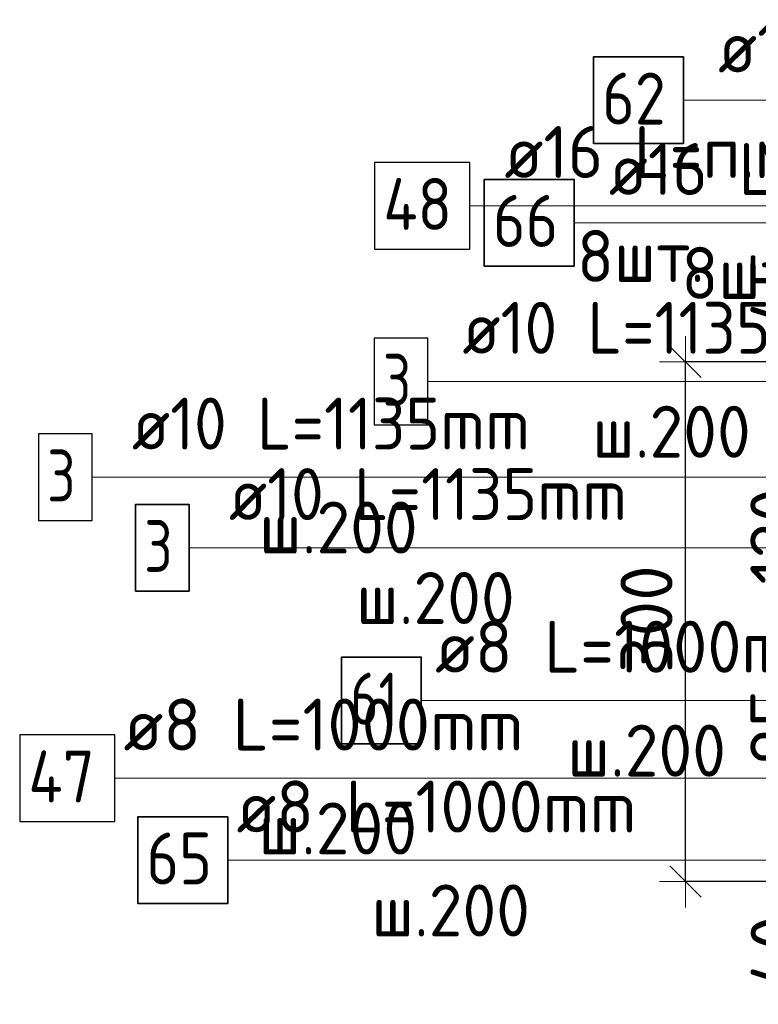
# Model space of a CAD drawing. Header units: metres. Extents: x -38 to 97, y -15 to 21.
# Tile 91 of 184: x 71.621 to 72.048, y 6.261 to 6.83. Entities that reach past the tile are written whole.
import ezdxf

# ---------------------------------------------------------------- set-up
doc = ezdxf.new("R2010")
doc.units = ezdxf.units.M
doc.header["$PDMODE"] = 65
for name, color, linetype, lineweight in [('XR$3$Арм.стержн. Арматура края', 96, 'Continuous', 35), ('XR$3$Арм.стержн. Хомут', 240, 'Continuous', 35), ('XR$3$Арм.стержн.горизонт. 1', 180, 'Continuous', 35), ('XR$4$Арм.стержн. Арматура края', 96, 'Continuous', 35), ('XR$4$Арм.стержн. Хомут', 240, 'Continuous', 35), ('XR$4$Арм.стержн.горизонт. 1', 180, 'Continuous', 35), ('XR$6$Арм.стержн. Арматура края', 96, 'Continuous', 35), ('XR$6$Арм.стержн. Хомут', 240, 'Continuous', 35), ('XR$6$Арм.стержн.горизонт. 1', 180, 'Continuous', 35), ('XR$6$Размерная линия (1)', 7, 'Continuous', 13)]:
    doc.layers.add(name, color=color, linetype=linetype, lineweight=lineweight)
doc.styles.add('ISOCPEUR', font='txt')
doc.dimstyles.new('DIMSTYLE_12', dxfattribs={"dimtxt": 0.03, "dimasz": 0.03, "dimexe": 0, "dimexo": 0, "dimgap": 0.015, "dimtad": 2, "dimdec": 0, "dimlfac": 1000, "dimrnd": 1, "dimzin": 12, "dimdsep": 46, "dimtxsty": 'ISOCPEUR', "dimblk1": 'ALL_ML_STRICH', "dimblk2": 'ALL_ML_STRICH', "dimsah": 1, "dimcen": 0, "dimclrd": 7, "dimclre": 256, "dimclrt": 7, "dimadec": 0, "dimazin": 0, "dimtfac": 1, "dimtdec": 0, "dimtix": 1, "dimtmove": 2, "dimatfit": 3, "dimfxl": 0, "dimtzin": 0, "dimlwd": 0, "dimlwe": -3, "dimarcsym": 0})
doc.dimstyles.new('DIMSTYLE_14', dxfattribs={"dimtxt": 0.03, "dimasz": 0.03, "dimexe": 0, "dimexo": 0, "dimgap": 0.015, "dimtad": 2, "dimdec": 0, "dimlfac": 1000, "dimrnd": 1, "dimzin": 12, "dimdsep": 46, "dimtxsty": 'ISOCPEUR', "dimblk1": 'ALL_ML_STRICH', "dimblk2": 'ALL_ML_STRICH', "dimsah": 1, "dimcen": 0, "dimclrd": 7, "dimclre": 256, "dimclrt": 7, "dimadec": 0, "dimazin": 0, "dimtfac": 1, "dimtdec": 0, "dimtix": 1, "dimtmove": 2, "dimatfit": 3, "dimfxl": 0, "dimtvp": 1.2, "dimtzin": 0, "dimlwd": 0, "dimlwe": -3, "dimarcsym": 0})

# ---------------------------------------------------------------- blocks, each defined once
blk = doc.blocks.new('ALL_ML_STRICH')
at = {"color": 0, "linetype": 'ByBlock', "lineweight": -2}
for p, q in [((0, -0.5), (0, 0.5)), ((-0.3, -0.3), (0.3, 0.3)), ((-1, 0), (0.5, 0))]:
    blk.add_line(p, q, dxfattribs=at)
blk = doc.blocks.new('*D723')
at = {"layer": 'DEFPOINTS', "color": 7, "linetype": 'Continuous', "lineweight": 13, "transparency": 33554687}
for p in [(72.1258, 6.63192), (72.00546, 6.33192), (72.12577, 6.33192)]:
    blk.add_point(p, dxfattribs=at)
at = {"layer": 'XR$6$Размерная линия (1)', "color": 9, "linetype": 'Continuous', "lineweight": -2, "true_color": 0xc7c7c7, "transparency": 33554687}
for p, q in [((72.1058, 6.63192), (72.00546, 6.63192)), ((72.10577, 6.33192), (72.00546, 6.33192))]:
    blk.add_line(p, q, dxfattribs=at)
at = {"layer": 'XR$6$Размерная линия (1)', "color": 7, "linetype": 'Continuous', "lineweight": -2, "transparency": 33554687}
blk.add_line((72.00546, 6.33192), (72.00546, 6.63192), dxfattribs=at)
at = {"layer": 'XR$6$Размерная линия (1)', "color": 7, "linetype": 'Continuous', "lineweight": 13, "transparency": 33554687, "xscale": 0.03, "yscale": 0.03, "zscale": 0.03}
for p, rotation in [((72.00546, 6.63192), 90), ((72.00546, 6.33192), 270)]:
    blk.add_blockref('ALL_ML_STRICH', p, dxfattribs=dict(at, rotation=rotation))
at = {"layer": 'XR$6$Размерная линия (1)', "color": 7, "linetype": 'Continuous', "lineweight": 13, "transparency": 33554687, "insert": (71.98296, 6.48342), "char_height": 0.03, "width": 0.09, "attachment_point": 5, "rotation": 90, "style": 'ISOCPEUR'}
blk.add_mtext('\\A1;{300}', dxfattribs=at)
blk = doc.blocks.new('*D827')
at = {"layer": 'DEFPOINTS', "color": 7, "linetype": 'Continuous', "lineweight": 13, "transparency": 33554687}
for p in [(72.16573, 6.37192), (72.08046, 6.33192), (72.12577, 6.33192)]:
    blk.add_point(p, dxfattribs=at)
at = {"layer": 'XR$6$Размерная линия (1)', "color": 9, "linetype": 'Continuous', "lineweight": -2, "true_color": 0xc7c7c7, "transparency": 33554687}
for p, q in [((72.14573, 6.37192), (72.08046, 6.37192)), ((72.10577, 6.33192), (72.08046, 6.33192))]:
    blk.add_line(p, q, dxfattribs=at)
at = {"layer": 'XR$6$Размерная линия (1)', "color": 7, "linetype": 'Continuous', "lineweight": -2, "transparency": 33554687}
blk.add_line((72.08046, 6.33192), (72.08046, 6.37192), dxfattribs=at)
at = {"layer": 'XR$6$Размерная линия (1)', "color": 7, "linetype": 'Continuous', "lineweight": 13, "transparency": 33554687, "xscale": 0.03, "yscale": 0.03, "zscale": 0.03}
for p, rotation in [((72.08046, 6.37192), 90), ((72.08046, 6.33192), 270)]:
    blk.add_blockref('ALL_ML_STRICH', p, dxfattribs=dict(at, rotation=rotation))
at = {"layer": 'XR$6$Размерная линия (1)', "color": 7, "linetype": 'Continuous', "lineweight": 13, "transparency": 33554687, "insert": (72.05817, 6.29102), "char_height": 0.03, "width": 0.06, "attachment_point": 5, "rotation": 90, "style": 'ISOCPEUR'}
blk.add_mtext('\\A1;{40}', dxfattribs=at)
blk = doc.blocks.new('*D828')
at = {"layer": 'DEFPOINTS', "color": 7, "linetype": 'Continuous', "lineweight": 13, "transparency": 33554687}
for p in [(72.16573, 6.46692), (72.08046, 6.37192), (72.16573, 6.37192)]:
    blk.add_point(p, dxfattribs=at)
at = {"layer": 'XR$6$Размерная линия (1)', "color": 9, "linetype": 'Continuous', "lineweight": -2, "true_color": 0xc7c7c7, "transparency": 33554687}
for p, q in [((72.14573, 6.46692), (72.08046, 6.46692)), ((72.14573, 6.37192), (72.08046, 6.37192))]:
    blk.add_line(p, q, dxfattribs=at)
at = {"layer": 'XR$6$Размерная линия (1)', "color": 7, "linetype": 'Continuous', "lineweight": -2, "transparency": 33554687}
blk.add_line((72.08046, 6.37192), (72.08046, 6.46692), dxfattribs=at)
at = {"layer": 'XR$6$Размерная линия (1)', "color": 7, "linetype": 'Continuous', "lineweight": 13, "transparency": 33554687, "xscale": 0.03, "yscale": 0.03, "zscale": 0.03}
for p, rotation in [((72.08046, 6.46692), 90), ((72.08046, 6.37192), 270)]:
    blk.add_blockref('ALL_ML_STRICH', p, dxfattribs=dict(at, rotation=rotation))
at = {"layer": 'XR$6$Размерная линия (1)', "color": 7, "linetype": 'Continuous', "lineweight": 13, "transparency": 33554687, "insert": (72.05796, 6.42092), "char_height": 0.03, "width": 0.06, "attachment_point": 5, "rotation": 90, "style": 'ISOCPEUR'}
blk.add_mtext('\\A1;{95}', dxfattribs=at)
blk = doc.blocks.new('*D829')
at = {"layer": 'DEFPOINTS', "color": 7, "linetype": 'Continuous', "lineweight": 13, "transparency": 33554687}
for p in [(72.16577, 6.58692), (72.08046, 6.46692), (72.16573, 6.46692)]:
    blk.add_point(p, dxfattribs=at)
at = {"layer": 'XR$6$Размерная линия (1)', "color": 9, "linetype": 'Continuous', "lineweight": -2, "true_color": 0xc7c7c7, "transparency": 33554687}
for p, q in [((72.14577, 6.58692), (72.08046, 6.58692)), ((72.14573, 6.46692), (72.08046, 6.46692))]:
    blk.add_line(p, q, dxfattribs=at)
at = {"layer": 'XR$6$Размерная линия (1)', "color": 7, "linetype": 'Continuous', "lineweight": -2, "transparency": 33554687}
blk.add_line((72.08046, 6.46692), (72.08046, 6.58692), dxfattribs=at)
at = {"layer": 'XR$6$Размерная линия (1)', "color": 7, "linetype": 'Continuous', "lineweight": 13, "transparency": 33554687, "xscale": 0.03, "yscale": 0.03, "zscale": 0.03}
for p, rotation in [((72.08046, 6.58692), 90), ((72.08046, 6.46692), 270)]:
    blk.add_blockref('ALL_ML_STRICH', p, dxfattribs=dict(at, rotation=rotation))
at = {"layer": 'XR$6$Размерная линия (1)', "color": 7, "linetype": 'Continuous', "lineweight": 13, "transparency": 33554687, "insert": (72.05796, 6.53142), "char_height": 0.03, "width": 0.09, "attachment_point": 5, "rotation": 90, "style": 'ISOCPEUR'}
blk.add_mtext('\\A1;{120}', dxfattribs=at)
blk = doc.blocks.new('*D830')
at = {"layer": 'DEFPOINTS', "color": 7, "linetype": 'Continuous', "lineweight": 13, "transparency": 33554687}
for p in [(72.12577, 6.63192), (72.08046, 6.58692), (72.16577, 6.58692)]:
    blk.add_point(p, dxfattribs=at)
at = {"layer": 'XR$6$Размерная линия (1)', "color": 9, "linetype": 'Continuous', "lineweight": -2, "true_color": 0xc7c7c7, "transparency": 33554687}
for p, q in [((72.10577, 6.63192), (72.08046, 6.63192)), ((72.14577, 6.58692), (72.08046, 6.58692))]:
    blk.add_line(p, q, dxfattribs=at)
at = {"layer": 'XR$6$Размерная линия (1)', "color": 7, "linetype": 'Continuous', "lineweight": -2, "transparency": 33554687}
blk.add_line((72.08046, 6.58692), (72.08046, 6.63192), dxfattribs=at)
at = {"layer": 'XR$6$Размерная линия (1)', "color": 7, "linetype": 'Continuous', "lineweight": 13, "transparency": 33554687, "xscale": 0.03, "yscale": 0.03, "zscale": 0.03}
for p, rotation in [((72.08046, 6.63192), 90), ((72.08046, 6.58692), 270)]:
    blk.add_blockref('ALL_ML_STRICH', p, dxfattribs=dict(at, rotation=rotation))
at = {"layer": 'XR$6$Размерная линия (1)', "color": 7, "linetype": 'Continuous', "lineweight": 13, "transparency": 33554687, "insert": (72.05806, 6.67421), "char_height": 0.03, "width": 0.06, "attachment_point": 5, "rotation": 90, "style": 'ISOCPEUR'}
blk.add_mtext('\\A1;{45}', dxfattribs=at)

msp = doc.modelspace()

# ---------------------------------------------------------------- linework, layer by layer
at = {"layer": 'XR$3$Арм.стержн. Арматура края', "color": 7, "linetype": 'Continuous', "lineweight": 13, "transparency": 33554687}
msp.add_line((71.85659, 6.62065), (72.16359, 6.62065), dxfattribs=at)
at = {"layer": 'XR$3$Арм.стержн. Арматура края', "color": 7, "linetype": 'Continuous', "lineweight": 25, "transparency": 33554687}
msp.add_lwpolyline([(71.82559, 6.59565), (71.85659, 6.59565), (71.85659, 6.64565), (71.82559, 6.64565), (71.82559, 6.59565)], dxfattribs=at)
at = {"layer": 'XR$3$Арм.стержн. Хомут', "color": 7, "linetype": 'Continuous', "lineweight": 13, "transparency": 33554687}
msp.add_line((71.85279, 6.43651), (72.13879, 6.43651), dxfattribs=at)
at = {"layer": 'XR$3$Арм.стержн. Хомут', "color": 7, "linetype": 'Continuous', "lineweight": 35, "transparency": 33554687}
msp.add_lwpolyline([(71.80679, 6.41151), (71.85279, 6.41151), (71.85279, 6.46151), (71.80679, 6.46151), (71.80679, 6.41151)], dxfattribs=at)
at = {"layer": 'XR$3$Арм.стержн.горизонт. 1', "color": 7, "linetype": 'Continuous', "lineweight": 13, "transparency": 33554687}
msp.add_line((72.00431, 6.78305), (72.23031, 6.78305), dxfattribs=at)
at = {"layer": 'XR$3$Арм.стержн.горизонт. 1', "color": 7, "linetype": 'Continuous', "lineweight": 35, "transparency": 33554687}
msp.add_lwpolyline([(71.95231, 6.75805), (72.00431, 6.75805), (72.00431, 6.80805), (71.95231, 6.80805), (71.95231, 6.75805)], dxfattribs=at)
at = {"layer": 'XR$4$Арм.стержн. Арматура края', "color": 7, "linetype": 'Continuous', "lineweight": 13, "transparency": 33554687}
for p, q in [((71.71872, 6.52464), (72.02872, 6.52464)), ((72.02872, 6.52464), (72.24432, 6.52464))]:
    msp.add_line(p, q, dxfattribs=at)
at = {"layer": 'XR$4$Арм.стержн. Арматура края', "color": 7, "linetype": 'Continuous', "lineweight": 35, "transparency": 33554687}
msp.add_lwpolyline([(71.68772, 6.49964), (71.71872, 6.49964), (71.71872, 6.54964), (71.68772, 6.54964), (71.68772, 6.49964)], dxfattribs=at)
at = {"layer": 'XR$4$Арм.стержн. Хомут', "color": 7, "linetype": 'Continuous', "lineweight": 13, "transparency": 33554687}
for p, q in [((71.74104, 6.34423), (72.02404, 6.34423)), ((72.02404, 6.34423), (72.24328, 6.34423))]:
    msp.add_line(p, q, dxfattribs=at)
at = {"layer": 'XR$4$Арм.стержн. Хомут', "color": 7, "linetype": 'Continuous', "lineweight": 35, "transparency": 33554687}
msp.add_lwpolyline([(71.68904, 6.31923), (71.74104, 6.31923), (71.74104, 6.36923), (71.68904, 6.36923), (71.68904, 6.31923)], dxfattribs=at)
at = {"layer": 'XR$4$Арм.стержн.горизонт. 1', "color": 7, "linetype": 'Continuous', "lineweight": 13, "transparency": 33554687}
msp.add_line((71.9412, 6.71235), (72.1672, 6.71235), dxfattribs=at)
at = {"layer": 'XR$4$Арм.стержн.горизонт. 1', "color": 7, "linetype": 'Continuous', "lineweight": 35, "transparency": 33554687}
msp.add_lwpolyline([(71.8892, 6.68735), (71.9412, 6.68735), (71.9412, 6.73735), (71.8892, 6.73735), (71.8892, 6.68735)], dxfattribs=at)
at = {"layer": 'XR$6$Арм.стержн. Арматура края', "color": 7, "linetype": 'Continuous', "lineweight": 13, "transparency": 33554687}
for p, q in [((71.66267, 6.56535), (71.97267, 6.56535)), ((71.97267, 6.56535), (72.15577, 6.56535))]:
    msp.add_line(p, q, dxfattribs=at)
at = {"layer": 'XR$6$Арм.стержн. Арматура края', "color": 7, "linetype": 'Continuous', "lineweight": 25, "transparency": 33554687}
msp.add_lwpolyline([(71.63167, 6.54035), (71.66267, 6.54035), (71.66267, 6.59035), (71.63167, 6.59035), (71.63167, 6.54035)], dxfattribs=at)
at = {"layer": 'XR$6$Арм.стержн. Хомут', "color": 7, "linetype": 'Continuous', "lineweight": 13, "transparency": 33554687}
for p, q in [((71.6758, 6.39157), (71.9588, 6.39157)), ((71.9588, 6.39157), (72.15473, 6.39157))]:
    msp.add_line(p, q, dxfattribs=at)
at = {"layer": 'XR$6$Арм.стержн. Хомут', "color": 7, "linetype": 'Continuous', "lineweight": 25, "transparency": 33554687}
msp.add_lwpolyline([(71.6208, 6.36657), (71.6758, 6.36657), (71.6758, 6.41657), (71.6208, 6.41657), (71.6208, 6.36657)], dxfattribs=at)
at = {"layer": 'XR$6$Арм.стержн.горизонт. 1', "color": 7, "linetype": 'Continuous', "lineweight": 13, "transparency": 33554687}
msp.add_line((71.88085, 6.72215), (72.10685, 6.72215), dxfattribs=at)
at = {"layer": 'XR$6$Арм.стержн.горизонт. 1', "color": 7, "linetype": 'Continuous', "lineweight": 25, "transparency": 33554687}
msp.add_lwpolyline([(71.82585, 6.69715), (71.88085, 6.69715), (71.88085, 6.74715), (71.82585, 6.74715), (71.82585, 6.69715)], dxfattribs=at)

# ---------------------------------------------------------------- texts
at = {"layer": 'XR$3$Арм.стержн. Арматура края', "color": 7, "linetype": 'Continuous', "lineweight": 25, "transparency": 33554687, "char_height": 0.03, "attachment_point": 7, "style": 'ISOCPEUR'}
for s, insert, width in [('\\W0.92;ø10 L=1135mm ', (71.87659, 6.63665), 0.2806692), ('\\W0.78;3', (71.83059, 6.60665), 0.0326407), ('\\W0.95;ш.200 ', (71.95159, 6.57665), 0.1311997)]:
    msp.add_mtext(s, dxfattribs=dict(at, insert=insert, width=width))
at = {"layer": 'XR$3$Арм.стержн. Хомут', "color": 7, "linetype": 'Continuous', "lineweight": 25, "transparency": 33554687, "char_height": 0.03, "attachment_point": 7, "style": 'ISOCPEUR'}
for s, insert, width in [('\\W0.96;ø8 L=1000mm ', (71.86079, 6.45251), 0.2722218), ('\\W0.75;61', (71.81179, 6.42251), 0.0472281), ('\\W0.95;ш.200 ', (71.93729, 6.39251), 0.1311995)]:
    msp.add_mtext(s, dxfattribs=dict(at, insert=insert, width=width))
at = {"layer": 'XR$3$Арм.стержн.горизонт. 1', "color": 7, "linetype": 'Continuous', "lineweight": 25, "transparency": 33554687, "char_height": 0.03, "attachment_point": 7, "style": 'ISOCPEUR'}
for s, insert, width in [('\\W0.94;ø16 L=п.м.', (72.02431, 6.79905), 0.199983), ('\\W0.87;62', (71.95731, 6.76905), 0.0550811)]:
    msp.add_mtext(s, dxfattribs=dict(at, insert=insert, width=width))
at = {"layer": 'XR$4$Арм.стержн. Арматура края', "color": 7, "linetype": 'Continuous', "lineweight": 25, "transparency": 33554687, "char_height": 0.03, "attachment_point": 7, "style": 'ISOCPEUR'}
for s, insert, width in [('\\W0.92;ø10 L=1135mm ', (71.74172, 6.54064), 0.2806692), ('\\W0.78;3', (71.69272, 6.51064), 0.0326407), ('\\W0.95;ш.200 ', (71.81522, 6.48064), 0.1311995)]:
    msp.add_mtext(s, dxfattribs=dict(at, insert=insert, width=width))
at = {"layer": 'XR$4$Арм.стержн. Хомут', "color": 7, "linetype": 'Continuous', "lineweight": 25, "transparency": 33554687, "char_height": 0.03, "attachment_point": 7, "style": 'ISOCPEUR'}
for s, insert, width in [('\\W0.96;ø8 L=1000mm ', (71.74604, 6.36023), 0.2722217), ('\\W0.87;65', (71.69404, 6.33023), 0.0550812), ('\\W0.95;ш.200 ', (71.82404, 6.30023), 0.1311997)]:
    msp.add_mtext(s, dxfattribs=dict(at, insert=insert, width=width))
at = {"layer": 'XR$4$Арм.стержн.горизонт. 1', "color": 7, "linetype": 'Continuous', "lineweight": 25, "transparency": 33554687, "char_height": 0.03, "attachment_point": 7, "style": 'ISOCPEUR'}
for s, insert, width in [('\\W0.94;ø16 L=п.м.', (71.9612, 6.72835), 0.1999831), ('\\W0.87;66', (71.8942, 6.69835), 0.0550812), ('\\W0.94;8шт. ', (72.0032, 6.66835), 0.1161286)]:
    msp.add_mtext(s, dxfattribs=dict(at, insert=insert, width=width))
at = {"layer": 'XR$6$Арм.стержн. Арматура края', "color": 7, "linetype": 'Continuous', "lineweight": 25, "transparency": 33554687, "char_height": 0.03, "attachment_point": 7, "style": 'ISOCPEUR'}
for s, insert, width in [('\\W0.92;ø10 L=1135mm ', (71.68567, 6.58135), 0.2806692), ('\\W0.78;3', (71.63667, 6.55135), 0.0326407), ('\\W0.95;ш.200 ', (71.75917, 6.52135), 0.1311997)]:
    msp.add_mtext(s, dxfattribs=dict(at, insert=insert, width=width))
at = {"layer": 'XR$6$Арм.стержн. Хомут', "color": 7, "linetype": 'Continuous', "lineweight": 25, "transparency": 33554687, "char_height": 0.03, "attachment_point": 7, "style": 'ISOCPEUR'}
for s, insert, width in [('\\W0.96;ø8 L=1000mm ', (71.6808, 6.40757), 0.2722217), ('\\W0.88;47', (71.6258, 6.37757), 0.0581992), ('\\W0.95;ш.200 ', (71.7588, 6.34757), 0.1311996)]:
    msp.add_mtext(s, dxfattribs=dict(at, insert=insert, width=width))
at = {"layer": 'XR$6$Арм.стержн.горизонт. 1', "color": 7, "linetype": 'Continuous', "lineweight": 25, "transparency": 33554687, "char_height": 0.03, "attachment_point": 7, "style": 'ISOCPEUR'}
for s, insert, width in [('\\W0.94;ø16 L=п.м.', (71.90085, 6.73815), 0.1999831), ('\\W0.88;48', (71.83085, 6.70815), 0.0581994), ('\\W0.94;8шт. ', (71.94285, 6.67815), 0.1161286)]:
    msp.add_mtext(s, dxfattribs=dict(at, insert=insert, width=width))

# ---------------------------------------------------------------- dimensions: what is measured, and where the dimension line sits
at = {"layer": 'XR$6$Размерная линия (1)', "color": 7, "linetype": 'Continuous', "lineweight": 13, "transparency": 33554687}
for base, p1, p2, dimstyle, picture, middle in [((72.08046, 6.63192), (72.14577, 6.58692), (72.10577, 6.63192), 'DIMSTYLE_14', '*D830', (72.05806, 6.67421)), ((72.00546, 6.63192), (72.10577, 6.33192), (72.1058, 6.63192), 'DIMSTYLE_12', '*D723', (71.98296, 6.48342)), ((72.08046, 6.58692), (72.14573, 6.46692), (72.14577, 6.58692), 'DIMSTYLE_12', '*D829', (72.05796, 6.53142)), ((72.08046, 6.46692), (72.14573, 6.37192), (72.14573, 6.46692), 'DIMSTYLE_12', '*D828', (72.05796, 6.42092)), ((72.08046, 6.37192), (72.10577, 6.33192), (72.14573, 6.37192), 'DIMSTYLE_14', '*D827', (72.05817, 6.29102))]:
    dim = msp.add_linear_dim(base=base, p1=p1, p2=p2, angle=90, dimstyle=dimstyle, override={"dimpost": '<>', "dimclrd": 7, "dimclre": 9, "dimclrt": 7, "dimlwd": 0, "dimlwe": 65533}, dxfattribs=at)
    dim.commit()
    dim.dimension.update_dxf_attribs({"geometry": picture, "text_midpoint": middle, "dimtype": 160})

doc.saveas('drawing.dxf')
